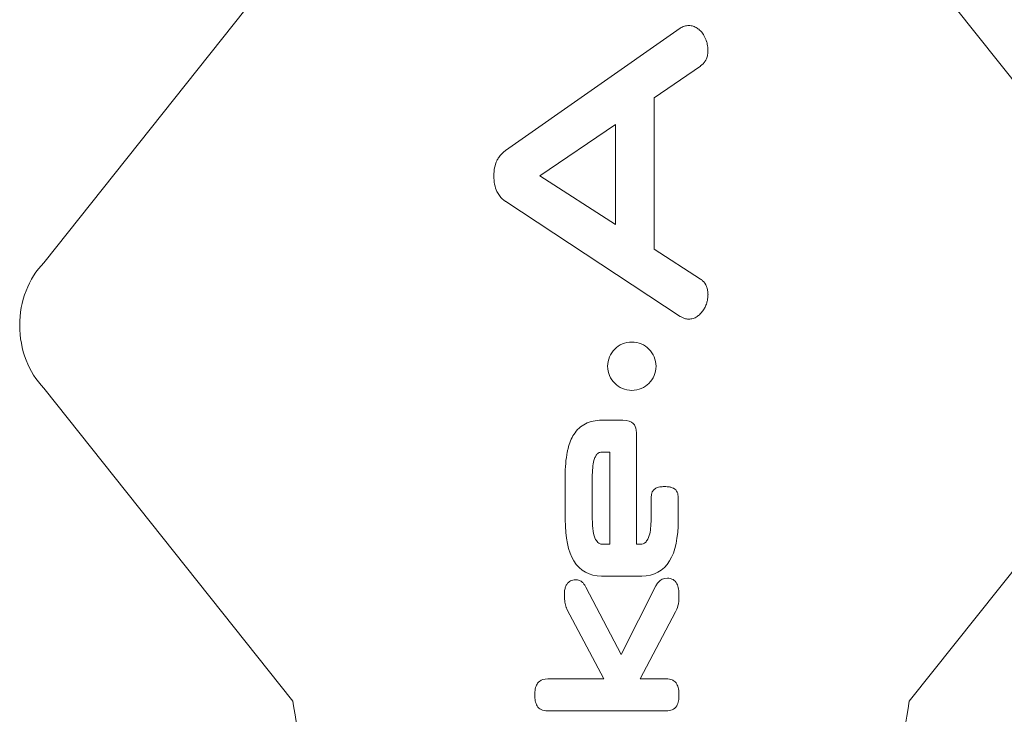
# Model space of a CAD drawing. Header units: inches. Extents: x -5.9 to 0, y -5.8 to 5.8.
# Tile 4 of 14: x -5.9 to -4.9, y -2.8 to -2.1. Entities that reach past the tile are written whole.
import ezdxf

# ---------------------------------------------------------------- set-up
doc = ezdxf.new("R2010")
doc.units = ezdxf.units.IN
doc.header["$MEASUREMENT"] = 0
doc.layers.add('VIEW_HATCHES', color=7, linetype='Continuous')

msp = doc.modelspace()

# ---------------------------------------------------------------- linework, layer by layer
at = {"layer": 'VIEW_HATCHES', "color": 4, "lineweight": 5}
for points in [[(-2.76422, -4.13013), (-2.76422, -4.13013), (-1.22809, -4.08956), (-1.22809, -4.08956), (-1.22809, -4.08956), (-1.15213, -4.08762), (-1.08094, -4.05205), (-1.0338, -3.99244), (-1.0338, -3.99244), (-0.98666, -3.93285), (-0.96852, -3.85493), (-0.98413, -3.78056), (-0.98413, -3.78056), (-0.98413, -3.78056), (-1.30104, -2.27693), (-1.30104, -2.27693), (-1.30104, -2.27693), (-1.30104, -2.27693), (-1.30104, -2.27693), (-1.30104, -2.27693), (-1.30104, -2.27693), (-1.28693, -2.24909), (-0.56432, -0.84112), (-0.17872, -0.08085), (-0.17872, -0.08085), (-0.16176, -0.04744), (-0.17075, -0.00667), (-0.20015, 0.01656), (-0.20015, 0.01656), (-0.20015, 0.01656), (-1.18048, 0.79057), (-1.18048, 0.79057), (-1.18048, 0.79057), (-1.20988, 0.8138), (-1.25163, 0.81304), (-1.28021, 0.78881), (-1.28021, 0.78881), (-2.0655, 0.12263), (-3.13219, -0.79219), (-3.15598, -0.81238), (-3.15598, -0.81238), (-3.15598, -0.81238), (-3.15598, -0.81238), (-3.15598, -0.81238), (-3.15598, -0.81238), (-3.15598, -0.81238), (-4.69211, -0.85296), (-4.69211, -0.85296), (-4.69211, -0.85296), (-4.76808, -0.85489), (-4.83926, -0.89048), (-4.88641, -0.95007), (-4.88641, -0.95007), (-4.93355, -1.00967), (-4.95169, -1.08759), (-4.93608, -1.16196), (-4.93608, -1.16196), (-4.93608, -1.16196), (-4.61916, -2.66559), (-4.61916, -2.66559), (-4.61916, -2.66559), (-4.61916, -2.66559), (-4.61916, -2.66559), (-4.61916, -2.66559), (-4.61916, -2.66559), (-4.63328, -2.69343), (-5.37938, -4.14772), (-5.74148, -4.86166), (-5.74148, -4.86166), (-5.75845, -4.89507), (-5.74945, -4.93585), (-5.72005, -4.95908), (-5.72005, -4.95908), (-5.72005, -4.95908), (-4.73972, -5.73309), (-4.73972, -5.73309), (-4.73972, -5.73309), (-4.71033, -5.75632), (-4.66857, -5.75556), (-4.63999, -5.73133), (-4.63999, -5.73133), (-3.85469, -5.06515), (-2.78802, -4.15033), (-2.76422, -4.13013), (-2.76422, -4.13013), (-2.76422, -4.13013), (-2.76422, -4.13013), (-2.76422, -4.13013)], [(-4.99931, -2.0213), (-4.99931, -2.0213), (-4.74659, -2.33852), (-4.74659, -2.33852), (-4.74659, -2.33852), (-4.73117, -2.35419), (-4.72224, -2.37742), (-4.72222, -2.40193), (-4.72222, -2.40193), (-4.7222, -2.42643), (-4.73119, -2.44977), (-4.74659, -2.46547), (-4.74659, -2.46547), (-4.74659, -2.46547), (-4.9993, -2.78267), (-4.9993, -2.78267), (-4.9993, -2.78267), (-4.9993, -2.78267), (-4.9993, -2.78267), (-4.9993, -2.78267), (-4.9993, -2.78267), (-5.00093, -2.79253), (-5.08156, -3.29324), (-5.12604, -3.56269), (-5.12604, -3.56269), (-5.12799, -3.57454), (-5.13652, -3.58306), (-5.14642, -3.58306), (-5.14642, -3.58306), (-5.14642, -3.58306), (-5.47622, -3.58305), (-5.47622, -3.58305), (-5.47622, -3.58305), (-5.48611, -3.58306), (-5.49464, -3.57452), (-5.4966, -3.56268), (-5.4966, -3.56268), (-5.55034, -3.23717), (-5.62171, -2.79251), (-5.62334, -2.78265), (-5.62334, -2.78265), (-5.62334, -2.78265), (-5.62334, -2.78265), (-5.62334, -2.78265), (-5.62334, -2.78265), (-5.62334, -2.78265), (-5.87541, -2.46543), (-5.87541, -2.46543), (-5.87541, -2.46543), (-5.89083, -2.44976), (-5.89976, -2.42653), (-5.89978, -2.40202), (-5.89978, -2.40202), (-5.8998, -2.37752), (-5.89081, -2.35418), (-5.87541, -2.33848), (-5.87541, -2.33848), (-5.87541, -2.33848), (-5.62334, -2.02128), (-5.62334, -2.02128), (-5.62334, -2.02128), (-5.62334, -2.02128), (-5.62334, -2.02128), (-5.62334, -2.02128), (-5.62334, -2.02128), (-5.62171, -2.01141), (-5.53838, -1.49429), (-5.49661, -1.24126), (-5.49661, -1.24126), (-5.49465, -1.22941), (-5.48612, -1.22089), (-5.47622, -1.22088), (-5.47622, -1.22088), (-5.47622, -1.22088), (-5.14643, -1.22089), (-5.14643, -1.22089), (-5.14643, -1.22089), (-5.13654, -1.22089), (-5.128, -1.22943), (-5.12605, -1.24127), (-5.12605, -1.24127), (-5.07231, -1.56678), (-5.00094, -2.01143), (-4.99931, -2.0213), (-4.99931, -2.0213), (-4.99931, -2.0213), (-4.99931, -2.0213), (-4.99931, -2.0213)]]:
    msp.add_open_spline(points, degree=3, knots=[0, 0, 0, 0, 0.045455, 0.045455, 0.045455, 0.045455, 0.090909, 0.090909, 0.090909, 0.090909, 0.136364, 0.136364, 0.136364, 0.136364, 0.181818, 0.181818, 0.181818, 0.181818, 0.227273, 0.227273, 0.227273, 0.227273, 0.272727, 0.272727, 0.272727, 0.272727, 0.318182, 0.318182, 0.318182, 0.318182, 0.363636, 0.363636, 0.363636, 0.363636, 0.409091, 0.409091, 0.409091, 0.409091, 0.454545, 0.454545, 0.454545, 0.454545, 0.5, 0.5, 0.5, 0.5, 0.545455, 0.545455, 0.545455, 0.545455, 0.590909, 0.590909, 0.590909, 0.590909, 0.636364, 0.636364, 0.636364, 0.636364, 0.681818, 0.681818, 0.681818, 0.681818, 0.727273, 0.727273, 0.727273, 0.727273, 0.772727, 0.772727, 0.772727, 0.772727, 0.818182, 0.818182, 0.818182, 0.818182, 0.863636, 0.863636, 0.863636, 0.863636, 0.909091, 0.909091, 0.909091, 0.909091, 0.954545, 0.954545, 0.954545, 0.954545, 1, 1, 1, 1], dxfattribs=at)
at = {"layer": 'VIEW_HATCHES', "color": 2, "lineweight": 5}
for points, knots in [([(-5.41978, -2.25047), (-5.41978, -2.2475), (-5.41954, -2.24474), (-5.41906, -2.2422), (-5.41906, -2.2422), (-5.41856, -2.23957), (-5.4178, -2.23722), (-5.41679, -2.23514), (-5.41679, -2.23514), (-5.41679, -2.23514), (-5.41678, -2.23513), (-5.41678, -2.23513), (-5.41678, -2.23513), (-5.41678, -2.23513), (-5.41679, -2.23513), (-5.41679, -2.23513), (-5.41679, -2.23513), (-5.41654, -2.23461), (-5.41623, -2.23404), (-5.41587, -2.23343), (-5.41587, -2.23343), (-5.41549, -2.23276), (-5.41516, -2.23221), (-5.41488, -2.2318), (-5.41488, -2.2318), (-5.41306, -2.2291), (-5.41078, -2.22678), (-5.40803, -2.22484), (-5.40803, -2.22484), (-5.40803, -2.22484), (-5.40801, -2.22484), (-5.40801, -2.22484), (-5.40801, -2.22484), (-5.40801, -2.22484), (-5.23136, -2.101), (-5.23136, -2.101), (-5.23136, -2.101), (-5.23136, -2.101), (-5.23121, -2.10088), (-5.23121, -2.10088), (-5.23121, -2.10088), (-5.22988, -2.10003), (-5.22846, -2.09938), (-5.22697, -2.09893), (-5.22697, -2.09893), (-5.22544, -2.09846), (-5.22392, -2.09822), (-5.2224, -2.09822), (-5.2224, -2.09822), (-5.22096, -2.09822), (-5.21953, -2.09845), (-5.2181, -2.09889), (-5.2181, -2.09889), (-5.21673, -2.09931), (-5.2154, -2.09994), (-5.21413, -2.10077), (-5.21413, -2.10077), (-5.21293, -2.10155), (-5.21182, -2.10244), (-5.21081, -2.10346), (-5.21081, -2.10346), (-5.21081, -2.10346), (-5.2108, -2.10345), (-5.2108, -2.10345), (-5.2108, -2.10345), (-5.20981, -2.10443), (-5.2089, -2.10556), (-5.20806, -2.10681), (-5.20806, -2.10681), (-5.20806, -2.10681), (-5.208, -2.10691), (-5.208, -2.10691), (-5.208, -2.10691), (-5.208, -2.10691), (-5.20799, -2.10693), (-5.20799, -2.10693), (-5.20799, -2.10693), (-5.20799, -2.10693), (-5.20799, -2.10693), (-5.20799, -2.10693), (-5.20799, -2.10693), (-5.20777, -2.10726), (-5.20757, -2.10757), (-5.20742, -2.10783), (-5.20742, -2.10783), (-5.2073, -2.10802), (-5.20711, -2.10836), (-5.20683, -2.10885), (-5.20683, -2.10885), (-5.20683, -2.10885), (-5.20683, -2.10885), (-5.20683, -2.10885), (-5.20683, -2.10885), (-5.20586, -2.11061), (-5.20506, -2.11253), (-5.20443, -2.11459), (-5.20443, -2.11459), (-5.20443, -2.11459), (-5.20441, -2.11462), (-5.20441, -2.11462), (-5.20441, -2.11462), (-5.2043, -2.11498), (-5.20419, -2.11539), (-5.20407, -2.11581), (-5.20407, -2.11581), (-5.20407, -2.11581), (-5.20407, -2.11581), (-5.20407, -2.11581), (-5.20407, -2.11581), (-5.20394, -2.1163), (-5.20384, -2.11671), (-5.20377, -2.11703), (-5.20377, -2.11703), (-5.20377, -2.11703), (-5.20378, -2.11704), (-5.20378, -2.11704), (-5.20378, -2.11704), (-5.20332, -2.11914), (-5.20309, -2.1212), (-5.20309, -2.12322), (-5.20309, -2.12322), (-5.20309, -2.12322), (-5.2031, -2.12322), (-5.2031, -2.12322), (-5.2031, -2.12322), (-5.2031, -2.1248), (-5.20323, -2.1263), (-5.20349, -2.12773), (-5.20349, -2.12773), (-5.20375, -2.1292), (-5.20415, -2.13059), (-5.20469, -2.1319), (-5.20469, -2.1319), (-5.20469, -2.1319), (-5.20468, -2.1319), (-5.20468, -2.1319), (-5.20468, -2.1319), (-5.20468, -2.1319), (-5.20469, -2.13191), (-5.20469, -2.13191), (-5.20469, -2.13191), (-5.20469, -2.13191), (-5.20469, -2.13192), (-5.20469, -2.13192), (-5.20469, -2.13192), (-5.20469, -2.13192), (-5.2047, -2.13193), (-5.2047, -2.13193), (-5.2047, -2.13193), (-5.2047, -2.13193), (-5.2047, -2.13193), (-5.2047, -2.13193), (-5.2047, -2.13193), (-5.20488, -2.13236), (-5.20506, -2.13276), (-5.20525, -2.13312), (-5.20525, -2.13312), (-5.20525, -2.13312), (-5.20525, -2.13313), (-5.20525, -2.13313), (-5.20525, -2.13313), (-5.20545, -2.13354), (-5.20567, -2.13391), (-5.20588, -2.13426), (-5.20588, -2.13426), (-5.20704, -2.13611), (-5.20859, -2.13775), (-5.21053, -2.13916), (-5.21053, -2.13916), (-5.21053, -2.13916), (-5.21063, -2.13922), (-5.21063, -2.13922), (-5.21063, -2.13922), (-5.21063, -2.13922), (-5.25761, -2.17146), (-5.25761, -2.17146), (-5.25761, -2.17146), (-5.25761, -2.17146), (-5.2576, -2.32483), (-5.2576, -2.32483), (-5.2576, -2.32483), (-5.2576, -2.32483), (-5.21071, -2.35509), (-5.21071, -2.35509), (-5.21071, -2.35509), (-5.21071, -2.35509), (-5.21072, -2.35509), (-5.21072, -2.35509), (-5.21072, -2.35509), (-5.21072, -2.35509), (-5.21072, -2.35509), (-5.21072, -2.35509), (-5.21072, -2.35509), (-5.21025, -2.35539), (-5.20988, -2.35565), (-5.2096, -2.35586), (-5.2096, -2.35586), (-5.20923, -2.35614), (-5.20888, -2.35643), (-5.20855, -2.35672), (-5.20855, -2.35672), (-5.2068, -2.3583), (-5.2055, -2.36018), (-5.20465, -2.36237), (-5.20465, -2.36237), (-5.20413, -2.36369), (-5.20374, -2.36508), (-5.20347, -2.36653), (-5.20347, -2.36653), (-5.2032, -2.36799), (-5.20307, -2.36944), (-5.20307, -2.37088), (-5.20307, -2.37088), (-5.20307, -2.37088), (-5.20307, -2.37091), (-5.20307, -2.37091), (-5.20307, -2.37091), (-5.20307, -2.37091), (-5.20308, -2.37091), (-5.20308, -2.37091), (-5.20308, -2.37091), (-5.20309, -2.37228), (-5.2032, -2.37365), (-5.20342, -2.37504), (-5.20342, -2.37504), (-5.20344, -2.37517), (-5.20348, -2.37541), (-5.20354, -2.3757), (-5.20354, -2.3757), (-5.20354, -2.3757), (-5.20354, -2.37572), (-5.20354, -2.37572), (-5.20354, -2.37572), (-5.20375, -2.37688), (-5.20404, -2.37806), (-5.2044, -2.37922), (-5.2044, -2.37922), (-5.20484, -2.38065), (-5.20539, -2.38202), (-5.20604, -2.38336), (-5.20604, -2.38336), (-5.20669, -2.3847), (-5.20744, -2.38595), (-5.20827, -2.38711), (-5.20827, -2.38711), (-5.20911, -2.3883), (-5.21002, -2.38938), (-5.21099, -2.39035), (-5.21099, -2.39035), (-5.21099, -2.39035), (-5.211, -2.39036), (-5.211, -2.39036), (-5.211, -2.39036), (-5.212, -2.39135), (-5.21305, -2.39223), (-5.21416, -2.39299), (-5.21416, -2.39299), (-5.21543, -2.39386), (-5.21678, -2.39452), (-5.2182, -2.39494), (-5.2182, -2.39494), (-5.2182, -2.39494), (-5.2182, -2.39493), (-5.2182, -2.39493), (-5.2182, -2.39493), (-5.21966, -2.39537), (-5.22115, -2.39559), (-5.22266, -2.39559), (-5.22266, -2.39559), (-5.22266, -2.39559), (-5.22268, -2.39559), (-5.22268, -2.39559), (-5.22268, -2.39559), (-5.22268, -2.39559), (-5.22268, -2.39557), (-5.22268, -2.39557), (-5.22268, -2.39557), (-5.22406, -2.39557), (-5.22548, -2.39533), (-5.22693, -2.39487), (-5.22693, -2.39487), (-5.22747, -2.3947), (-5.22794, -2.39453), (-5.22833, -2.39437), (-5.22833, -2.39437), (-5.22833, -2.39437), (-5.22833, -2.39437), (-5.22833, -2.39437), (-5.22833, -2.39437), (-5.22924, -2.39399), (-5.23015, -2.39354), (-5.23104, -2.39302), (-5.23104, -2.39302), (-5.23104, -2.39302), (-5.23124, -2.39289), (-5.23124, -2.39289), (-5.23124, -2.39289), (-5.23124, -2.39289), (-5.40785, -2.27649), (-5.40785, -2.27649), (-5.40785, -2.27649), (-5.40785, -2.27649), (-5.40787, -2.27648), (-5.40787, -2.27648), (-5.40787, -2.27648), (-5.40787, -2.27648), (-5.4079, -2.27646), (-5.4079, -2.27646), (-5.4079, -2.27646), (-5.40846, -2.2761), (-5.40899, -2.27573), (-5.40947, -2.27536), (-5.40947, -2.27536), (-5.41, -2.27496), (-5.4105, -2.27454), (-5.41096, -2.27414), (-5.41096, -2.27414), (-5.41338, -2.27196), (-5.41533, -2.26931), (-5.41681, -2.2662), (-5.41681, -2.2662), (-5.41781, -2.26408), (-5.41856, -2.26167), (-5.41906, -2.25898), (-5.41906, -2.25898), (-5.41954, -2.25636), (-5.41978, -2.25352), (-5.41978, -2.25047)], [0, 0, 0, 0, 0.012195, 0.012195, 0.012195, 0.012195, 0.02439, 0.02439, 0.02439, 0.02439, 0.036585, 0.036585, 0.036585, 0.036585, 0.04878, 0.04878, 0.04878, 0.04878, 0.060976, 0.060976, 0.060976, 0.060976, 0.073171, 0.073171, 0.073171, 0.073171, 0.085366, 0.085366, 0.085366, 0.085366, 0.097561, 0.097561, 0.097561, 0.097561, 0.109756, 0.109756, 0.109756, 0.109756, 0.121951, 0.121951, 0.121951, 0.121951, 0.134146, 0.134146, 0.134146, 0.134146, 0.146341, 0.146341, 0.146341, 0.146341, 0.158537, 0.158537, 0.158537, 0.158537, 0.170732, 0.170732, 0.170732, 0.170732, 0.182927, 0.182927, 0.182927, 0.182927, 0.195122, 0.195122, 0.195122, 0.195122, 0.207317, 0.207317, 0.207317, 0.207317, 0.219512, 0.219512, 0.219512, 0.219512, 0.231707, 0.231707, 0.231707, 0.231707, 0.243902, 0.243902, 0.243902, 0.243902, 0.256098, 0.256098, 0.256098, 0.256098, 0.268293, 0.268293, 0.268293, 0.268293, 0.280488, 0.280488, 0.280488, 0.280488, 0.292683, 0.292683, 0.292683, 0.292683, 0.304878, 0.304878, 0.304878, 0.304878, 0.317073, 0.317073, 0.317073, 0.317073, 0.329268, 0.329268, 0.329268, 0.329268, 0.341463, 0.341463, 0.341463, 0.341463, 0.353659, 0.353659, 0.353659, 0.353659, 0.365854, 0.365854, 0.365854, 0.365854, 0.378049, 0.378049, 0.378049, 0.378049, 0.390244, 0.390244, 0.390244, 0.390244, 0.402439, 0.402439, 0.402439, 0.402439, 0.414634, 0.414634, 0.414634, 0.414634, 0.426829, 0.426829, 0.426829, 0.426829, 0.439024, 0.439024, 0.439024, 0.439024, 0.45122, 0.45122, 0.45122, 0.45122, 0.463415, 0.463415, 0.463415, 0.463415, 0.47561, 0.47561, 0.47561, 0.47561, 0.487805, 0.487805, 0.487805, 0.487805, 0.5, 0.5, 0.5, 0.5, 0.512195, 0.512195, 0.512195, 0.512195, 0.52439, 0.52439, 0.52439, 0.52439, 0.536585, 0.536585, 0.536585, 0.536585, 0.54878, 0.54878, 0.54878, 0.54878, 0.560976, 0.560976, 0.560976, 0.560976, 0.573171, 0.573171, 0.573171, 0.573171, 0.585366, 0.585366, 0.585366, 0.585366, 0.597561, 0.597561, 0.597561, 0.597561, 0.609756, 0.609756, 0.609756, 0.609756, 0.621951, 0.621951, 0.621951, 0.621951, 0.634146, 0.634146, 0.634146, 0.634146, 0.646341, 0.646341, 0.646341, 0.646341, 0.658537, 0.658537, 0.658537, 0.658537, 0.670732, 0.670732, 0.670732, 0.670732, 0.682927, 0.682927, 0.682927, 0.682927, 0.695122, 0.695122, 0.695122, 0.695122, 0.707317, 0.707317, 0.707317, 0.707317, 0.719512, 0.719512, 0.719512, 0.719512, 0.731707, 0.731707, 0.731707, 0.731707, 0.743902, 0.743902, 0.743902, 0.743902, 0.756098, 0.756098, 0.756098, 0.756098, 0.768293, 0.768293, 0.768293, 0.768293, 0.780488, 0.780488, 0.780488, 0.780488, 0.792683, 0.792683, 0.792683, 0.792683, 0.804878, 0.804878, 0.804878, 0.804878, 0.817073, 0.817073, 0.817073, 0.817073, 0.829268, 0.829268, 0.829268, 0.829268, 0.841463, 0.841463, 0.841463, 0.841463, 0.853659, 0.853659, 0.853659, 0.853659, 0.865854, 0.865854, 0.865854, 0.865854, 0.878049, 0.878049, 0.878049, 0.878049, 0.890244, 0.890244, 0.890244, 0.890244, 0.902439, 0.902439, 0.902439, 0.902439, 0.914634, 0.914634, 0.914634, 0.914634, 0.926829, 0.926829, 0.926829, 0.926829, 0.939024, 0.939024, 0.939024, 0.939024, 0.95122, 0.95122, 0.95122, 0.95122, 0.963415, 0.963415, 0.963415, 0.963415, 0.97561, 0.97561, 0.97561, 0.97561, 0.987805, 0.987805, 0.987805, 0.987805, 1, 1, 1, 1]), ([(-5.2968, -2.29974), (-5.2968, -2.29974), (-5.29681, -2.1983), (-5.29681, -2.1983), (-5.29681, -2.1983), (-5.29681, -2.1983), (-5.37319, -2.25037), (-5.37319, -2.25037), (-5.37319, -2.25037), (-5.37319, -2.25037), (-5.2968, -2.29974), (-5.2968, -2.29974)], [0, 0, 0, 0, 0.333333, 0.333333, 0.333333, 0.333333, 0.666667, 0.666667, 0.666667, 0.666667, 1, 1, 1, 1]), ([(-5.30466, -2.44331), (-5.30466, -2.44331), (-5.30466, -2.44331), (-5.30466, -2.44331), (-5.30466, -2.44331), (-5.30466, -2.44331), (-5.30464, -2.44331), (-5.30464, -2.44331), (-5.30464, -2.44331), (-5.30464, -2.43654), (-5.30191, -2.43041), (-5.29748, -2.42599), (-5.29748, -2.42599), (-5.29748, -2.42599), (-5.29747, -2.42599), (-5.29747, -2.42599), (-5.29747, -2.42599), (-5.29305, -2.42157), (-5.28694, -2.41884), (-5.28019, -2.41883), (-5.28019, -2.41883), (-5.28019, -2.41883), (-5.28019, -2.41882), (-5.28019, -2.41882), (-5.28019, -2.41882), (-5.28019, -2.41882), (-5.28017, -2.41882), (-5.28017, -2.41882), (-5.28017, -2.41882), (-5.28017, -2.41882), (-5.28017, -2.41882), (-5.28017, -2.41882), (-5.28017, -2.41882), (-5.28017, -2.41882), (-5.28017, -2.41883), (-5.28017, -2.41883), (-5.28017, -2.41883), (-5.27341, -2.41884), (-5.26729, -2.42157), (-5.26286, -2.426), (-5.26286, -2.426), (-5.26286, -2.426), (-5.26285, -2.426), (-5.26285, -2.426), (-5.26285, -2.426), (-5.25843, -2.43041), (-5.2557, -2.43653), (-5.25569, -2.4433), (-5.25569, -2.4433), (-5.25569, -2.4433), (-5.25568, -2.4433), (-5.25568, -2.4433), (-5.25568, -2.4433), (-5.25568, -2.4433), (-5.25568, -2.44331), (-5.25568, -2.44331), (-5.25568, -2.44331), (-5.25568, -2.44331), (-5.25568, -2.44331), (-5.25568, -2.44331), (-5.25568, -2.44331), (-5.25568, -2.44331), (-5.25569, -2.44331), (-5.25569, -2.44331), (-5.25569, -2.44331), (-5.2557, -2.45007), (-5.25844, -2.4562), (-5.26287, -2.46063), (-5.26287, -2.46063), (-5.26729, -2.46504), (-5.2734, -2.46778), (-5.28016, -2.46778), (-5.28016, -2.46778), (-5.28016, -2.46778), (-5.28016, -2.4678), (-5.28016, -2.4678), (-5.28016, -2.4678), (-5.28016, -2.4678), (-5.28017, -2.4678), (-5.28017, -2.4678), (-5.28017, -2.4678), (-5.28017, -2.4678), (-5.28017, -2.4678), (-5.28017, -2.4678), (-5.28017, -2.4678), (-5.28017, -2.4678), (-5.28017, -2.46778), (-5.28017, -2.46778), (-5.28017, -2.46778), (-5.28693, -2.46778), (-5.29306, -2.46504), (-5.29748, -2.46061), (-5.29748, -2.46061), (-5.3019, -2.45619), (-5.30464, -2.45008), (-5.30464, -2.44333), (-5.30464, -2.44333), (-5.30464, -2.44333), (-5.30466, -2.44333), (-5.30466, -2.44333), (-5.30466, -2.44333), (-5.30466, -2.44333), (-5.30466, -2.44331), (-5.30466, -2.44331)], [0, 0, 0, 0, 0.038462, 0.038462, 0.038462, 0.038462, 0.076923, 0.076923, 0.076923, 0.076923, 0.115385, 0.115385, 0.115385, 0.115385, 0.153846, 0.153846, 0.153846, 0.153846, 0.192308, 0.192308, 0.192308, 0.192308, 0.230769, 0.230769, 0.230769, 0.230769, 0.269231, 0.269231, 0.269231, 0.269231, 0.307692, 0.307692, 0.307692, 0.307692, 0.346154, 0.346154, 0.346154, 0.346154, 0.384615, 0.384615, 0.384615, 0.384615, 0.423077, 0.423077, 0.423077, 0.423077, 0.461538, 0.461538, 0.461538, 0.461538, 0.5, 0.5, 0.5, 0.5, 0.538462, 0.538462, 0.538462, 0.538462, 0.576923, 0.576923, 0.576923, 0.576923, 0.615385, 0.615385, 0.615385, 0.615385, 0.653846, 0.653846, 0.653846, 0.653846, 0.692308, 0.692308, 0.692308, 0.692308, 0.730769, 0.730769, 0.730769, 0.730769, 0.769231, 0.769231, 0.769231, 0.769231, 0.807692, 0.807692, 0.807692, 0.807692, 0.846154, 0.846154, 0.846154, 0.846154, 0.884615, 0.884615, 0.884615, 0.884615, 0.923077, 0.923077, 0.923077, 0.923077, 0.961538, 0.961538, 0.961538, 0.961538, 1, 1, 1, 1]), ([(-5.27538, -2.62356), (-5.27538, -2.62356), (-5.27008, -2.62356), (-5.27008, -2.62356), (-5.27008, -2.62356), (-5.27008, -2.62356), (-5.27007, -2.62356), (-5.27007, -2.62356), (-5.27007, -2.62356), (-5.27007, -2.62356), (-5.27007, -2.62357), (-5.27007, -2.62357), (-5.27007, -2.62357), (-5.26914, -2.62357), (-5.26824, -2.62325), (-5.26739, -2.62262), (-5.26739, -2.62262), (-5.26705, -2.62237), (-5.2667, -2.62206), (-5.26635, -2.6217), (-5.26635, -2.6217), (-5.26559, -2.62091), (-5.26485, -2.61987), (-5.26413, -2.6186), (-5.26413, -2.6186), (-5.26413, -2.6186), (-5.26413, -2.61859), (-5.26413, -2.61859), (-5.26413, -2.61859), (-5.26413, -2.61859), (-5.26413, -2.61858), (-5.26413, -2.61858), (-5.26413, -2.61858), (-5.26413, -2.61858), (-5.26413, -2.61858), (-5.26413, -2.61858), (-5.26413, -2.61858), (-5.26413, -2.61858), (-5.26411, -2.61856), (-5.26411, -2.61856), (-5.26411, -2.61856), (-5.26411, -2.61856), (-5.26411, -2.61856), (-5.26411, -2.61856), (-5.26411, -2.61856), (-5.26382, -2.61804), (-5.26355, -2.61748), (-5.2633, -2.61688), (-5.2633, -2.61688), (-5.26301, -2.61617), (-5.26275, -2.61546), (-5.26254, -2.61477), (-5.26254, -2.61477), (-5.26129, -2.61064), (-5.26066, -2.60498), (-5.26066, -2.59782), (-5.26066, -2.59782), (-5.26066, -2.59782), (-5.26065, -2.59782), (-5.26065, -2.59782), (-5.26065, -2.59782), (-5.26065, -2.59782), (-5.26065, -2.57626), (-5.26065, -2.57626), (-5.26065, -2.57626), (-5.26065, -2.57166), (-5.25911, -2.56856), (-5.25602, -2.56696), (-5.25602, -2.56696), (-5.25486, -2.56635), (-5.25347, -2.56591), (-5.25185, -2.56563), (-5.25185, -2.56563), (-5.25042, -2.56538), (-5.24881, -2.56526), (-5.24703, -2.56526), (-5.24703, -2.56526), (-5.24703, -2.56526), (-5.247, -2.56526), (-5.247, -2.56526), (-5.247, -2.56526), (-5.247, -2.56526), (-5.247, -2.56527), (-5.247, -2.56527), (-5.247, -2.56527), (-5.24516, -2.56527), (-5.24355, -2.56539), (-5.24218, -2.56563), (-5.24218, -2.56563), (-5.24165, -2.56572), (-5.24116, -2.56582), (-5.24073, -2.56593), (-5.24073, -2.56593), (-5.23978, -2.56617), (-5.23887, -2.56651), (-5.23802, -2.56694), (-5.23802, -2.56694), (-5.23802, -2.56694), (-5.23801, -2.56692), (-5.23801, -2.56692), (-5.23801, -2.56692), (-5.23628, -2.56779), (-5.23501, -2.56915), (-5.23419, -2.57101), (-5.23419, -2.57101), (-5.23355, -2.57246), (-5.23323, -2.57421), (-5.23323, -2.57626), (-5.23323, -2.57626), (-5.23323, -2.57626), (-5.23321, -2.57626), (-5.23321, -2.57626), (-5.23321, -2.57626), (-5.23321, -2.57626), (-5.23321, -2.59857), (-5.23321, -2.59857), (-5.23321, -2.59857), (-5.23321, -2.59857), (-5.23322, -2.59857), (-5.23322, -2.59857), (-5.23322, -2.59857), (-5.23322, -2.61707), (-5.23615, -2.63107), (-5.24199, -2.64059), (-5.24199, -2.64059), (-5.24826, -2.65078), (-5.25762, -2.65588), (-5.27008, -2.65588), (-5.27008, -2.65588), (-5.27008, -2.65588), (-5.31076, -2.65588), (-5.31076, -2.65588), (-5.31076, -2.65588), (-5.31076, -2.65588), (-5.31077, -2.65588), (-5.31077, -2.65588), (-5.31077, -2.65588), (-5.31077, -2.65588), (-5.31077, -2.65587), (-5.31077, -2.65587), (-5.31077, -2.65587), (-5.32322, -2.65587), (-5.33259, -2.65077), (-5.33885, -2.64059), (-5.33885, -2.64059), (-5.34469, -2.63109), (-5.34762, -2.61709), (-5.34762, -2.59861), (-5.34762, -2.59861), (-5.34762, -2.59861), (-5.34764, -2.59861), (-5.34764, -2.59861), (-5.34764, -2.59861), (-5.34764, -2.59861), (-5.34764, -2.59858), (-5.34764, -2.59858), (-5.34764, -2.59858), (-5.34764, -2.59858), (-5.34762, -2.59858), (-5.34762, -2.59858), (-5.34762, -2.59858), (-5.34762, -2.59858), (-5.34763, -2.55528), (-5.34763, -2.55528), (-5.34763, -2.55528), (-5.34763, -2.55528), (-5.34764, -2.55528), (-5.34764, -2.55528), (-5.34764, -2.55528), (-5.34764, -2.55528), (-5.34764, -2.55524), (-5.34764, -2.55524), (-5.34764, -2.55524), (-5.34764, -2.55524), (-5.34763, -2.55524), (-5.34763, -2.55524), (-5.34763, -2.55524), (-5.34763, -2.54556), (-5.34693, -2.53723), (-5.34554, -2.53024), (-5.34554, -2.53024), (-5.34533, -2.52915), (-5.34507, -2.52802), (-5.34478, -2.52685), (-5.34478, -2.52685), (-5.34337, -2.52109), (-5.3414, -2.51627), (-5.33889, -2.51238), (-5.33889, -2.51238), (-5.33889, -2.51238), (-5.33887, -2.51233), (-5.33887, -2.51233), (-5.33887, -2.51233), (-5.33887, -2.51233), (-5.33886, -2.51232), (-5.33886, -2.51232), (-5.33886, -2.51232), (-5.33886, -2.51232), (-5.33885, -2.51233), (-5.33885, -2.51233), (-5.33885, -2.51233), (-5.33731, -2.50996), (-5.33558, -2.50789), (-5.33364, -2.50611), (-5.33364, -2.50611), (-5.33167, -2.50429), (-5.32947, -2.50277), (-5.32707, -2.50155), (-5.32707, -2.50155), (-5.32237, -2.49916), (-5.31693, -2.49797), (-5.31077, -2.49796), (-5.31077, -2.49796), (-5.31077, -2.49796), (-5.31077, -2.49798), (-5.31077, -2.49798), (-5.31077, -2.49798), (-5.31077, -2.49798), (-5.28921, -2.49798), (-5.28921, -2.49798), (-5.28921, -2.49798), (-5.28921, -2.49798), (-5.28921, -2.49796), (-5.28921, -2.49796), (-5.28921, -2.49796), (-5.28443, -2.49796), (-5.28093, -2.49907), (-5.27871, -2.50128), (-5.27871, -2.50128), (-5.27871, -2.50128), (-5.2787, -2.50128), (-5.2787, -2.50128), (-5.2787, -2.50128), (-5.2787, -2.50128), (-5.27869, -2.50128), (-5.27869, -2.50128), (-5.27869, -2.50128), (-5.27869, -2.50128), (-5.27869, -2.5013), (-5.27869, -2.5013), (-5.27869, -2.5013), (-5.27827, -2.50173), (-5.27789, -2.5022), (-5.27757, -2.5027), (-5.27757, -2.5027), (-5.27757, -2.5027), (-5.27759, -2.5027), (-5.27759, -2.5027), (-5.27759, -2.5027), (-5.27728, -2.50319), (-5.27702, -2.50368), (-5.27681, -2.50419), (-5.27681, -2.50419), (-5.27681, -2.50419), (-5.27681, -2.5042), (-5.27681, -2.5042), (-5.27681, -2.5042), (-5.27586, -2.50643), (-5.27539, -2.50952), (-5.27539, -2.51347), (-5.27539, -2.51347), (-5.27539, -2.51347), (-5.27538, -2.62356), (-5.27538, -2.62356)], [0, 0, 0, 0, 0.015152, 0.015152, 0.015152, 0.015152, 0.030303, 0.030303, 0.030303, 0.030303, 0.045455, 0.045455, 0.045455, 0.045455, 0.060606, 0.060606, 0.060606, 0.060606, 0.075758, 0.075758, 0.075758, 0.075758, 0.090909, 0.090909, 0.090909, 0.090909, 0.106061, 0.106061, 0.106061, 0.106061, 0.121212, 0.121212, 0.121212, 0.121212, 0.136364, 0.136364, 0.136364, 0.136364, 0.151515, 0.151515, 0.151515, 0.151515, 0.166667, 0.166667, 0.166667, 0.166667, 0.181818, 0.181818, 0.181818, 0.181818, 0.19697, 0.19697, 0.19697, 0.19697, 0.212121, 0.212121, 0.212121, 0.212121, 0.227273, 0.227273, 0.227273, 0.227273, 0.242424, 0.242424, 0.242424, 0.242424, 0.257576, 0.257576, 0.257576, 0.257576, 0.272727, 0.272727, 0.272727, 0.272727, 0.287879, 0.287879, 0.287879, 0.287879, 0.30303, 0.30303, 0.30303, 0.30303, 0.318182, 0.318182, 0.318182, 0.318182, 0.333333, 0.333333, 0.333333, 0.333333, 0.348485, 0.348485, 0.348485, 0.348485, 0.363636, 0.363636, 0.363636, 0.363636, 0.378788, 0.378788, 0.378788, 0.378788, 0.393939, 0.393939, 0.393939, 0.393939, 0.409091, 0.409091, 0.409091, 0.409091, 0.424242, 0.424242, 0.424242, 0.424242, 0.439394, 0.439394, 0.439394, 0.439394, 0.454545, 0.454545, 0.454545, 0.454545, 0.469697, 0.469697, 0.469697, 0.469697, 0.484848, 0.484848, 0.484848, 0.484848, 0.5, 0.5, 0.5, 0.5, 0.515152, 0.515152, 0.515152, 0.515152, 0.530303, 0.530303, 0.530303, 0.530303, 0.545455, 0.545455, 0.545455, 0.545455, 0.560606, 0.560606, 0.560606, 0.560606, 0.575758, 0.575758, 0.575758, 0.575758, 0.590909, 0.590909, 0.590909, 0.590909, 0.606061, 0.606061, 0.606061, 0.606061, 0.621212, 0.621212, 0.621212, 0.621212, 0.636364, 0.636364, 0.636364, 0.636364, 0.651515, 0.651515, 0.651515, 0.651515, 0.666667, 0.666667, 0.666667, 0.666667, 0.681818, 0.681818, 0.681818, 0.681818, 0.69697, 0.69697, 0.69697, 0.69697, 0.712121, 0.712121, 0.712121, 0.712121, 0.727273, 0.727273, 0.727273, 0.727273, 0.742424, 0.742424, 0.742424, 0.742424, 0.757576, 0.757576, 0.757576, 0.757576, 0.772727, 0.772727, 0.772727, 0.772727, 0.787879, 0.787879, 0.787879, 0.787879, 0.80303, 0.80303, 0.80303, 0.80303, 0.818182, 0.818182, 0.818182, 0.818182, 0.833333, 0.833333, 0.833333, 0.833333, 0.848485, 0.848485, 0.848485, 0.848485, 0.863636, 0.863636, 0.863636, 0.863636, 0.878788, 0.878788, 0.878788, 0.878788, 0.893939, 0.893939, 0.893939, 0.893939, 0.909091, 0.909091, 0.909091, 0.909091, 0.924242, 0.924242, 0.924242, 0.924242, 0.939394, 0.939394, 0.939394, 0.939394, 0.954545, 0.954545, 0.954545, 0.954545, 0.969697, 0.969697, 0.969697, 0.969697, 0.984848, 0.984848, 0.984848, 0.984848, 1, 1, 1, 1]), ([(-5.30244, -2.62356), (-5.30244, -2.62356), (-5.30245, -2.53029), (-5.30245, -2.53029), (-5.30245, -2.53029), (-5.30245, -2.53029), (-5.31077, -2.53029), (-5.31077, -2.53029), (-5.31077, -2.53029), (-5.31077, -2.53029), (-5.31078, -2.53029), (-5.31078, -2.53029), (-5.31078, -2.53029), (-5.31078, -2.53029), (-5.31078, -2.53028), (-5.31078, -2.53028), (-5.31078, -2.53028), (-5.31206, -2.53028), (-5.31319, -2.53061), (-5.31415, -2.53129), (-5.31415, -2.53129), (-5.31451, -2.53154), (-5.31484, -2.53181), (-5.31514, -2.53212), (-5.31514, -2.53212), (-5.31585, -2.53285), (-5.3165, -2.5338), (-5.31709, -2.53498), (-5.31709, -2.53498), (-5.31709, -2.53498), (-5.3171, -2.53497), (-5.3171, -2.53497), (-5.3171, -2.53497), (-5.3171, -2.53497), (-5.31711, -2.53498), (-5.31711, -2.53498), (-5.31711, -2.53498), (-5.31711, -2.53498), (-5.31711, -2.535), (-5.31711, -2.535), (-5.31711, -2.535), (-5.31735, -2.53548), (-5.31759, -2.53605), (-5.31783, -2.53669), (-5.31783, -2.53669), (-5.31807, -2.53735), (-5.3183, -2.53806), (-5.3185, -2.53882), (-5.3185, -2.53882), (-5.31963, -2.54301), (-5.32019, -2.54875), (-5.32019, -2.55603), (-5.32019, -2.55603), (-5.32019, -2.55603), (-5.32019, -2.59783), (-5.32019, -2.59783), (-5.32019, -2.59783), (-5.32019, -2.6076), (-5.31905, -2.61454), (-5.31678, -2.61865), (-5.31678, -2.61865), (-5.31578, -2.62047), (-5.31471, -2.62179), (-5.31359, -2.62261), (-5.31359, -2.62261), (-5.31272, -2.62324), (-5.31178, -2.62356), (-5.31076, -2.62356), (-5.31076, -2.62356), (-5.31076, -2.62356), (-5.30244, -2.62356), (-5.30244, -2.62356)], [0, 0, 0, 0, 0.055556, 0.055556, 0.055556, 0.055556, 0.111111, 0.111111, 0.111111, 0.111111, 0.166667, 0.166667, 0.166667, 0.166667, 0.222222, 0.222222, 0.222222, 0.222222, 0.277778, 0.277778, 0.277778, 0.277778, 0.333333, 0.333333, 0.333333, 0.333333, 0.388889, 0.388889, 0.388889, 0.388889, 0.444444, 0.444444, 0.444444, 0.444444, 0.5, 0.5, 0.5, 0.5, 0.555556, 0.555556, 0.555556, 0.555556, 0.611111, 0.611111, 0.611111, 0.611111, 0.666667, 0.666667, 0.666667, 0.666667, 0.722222, 0.722222, 0.722222, 0.722222, 0.777778, 0.777778, 0.777778, 0.777778, 0.833333, 0.833333, 0.833333, 0.833333, 0.888889, 0.888889, 0.888889, 0.888889, 0.944444, 0.944444, 0.944444, 0.944444, 1, 1, 1, 1]), ([(-5.30861, -2.76002), (-5.30861, -2.76002), (-5.3458, -2.68944), (-5.3458, -2.68944), (-5.3458, -2.68944), (-5.3458, -2.68944), (-5.3458, -2.68944), (-5.3458, -2.68944), (-5.3458, -2.68944), (-5.3458, -2.68944), (-5.34582, -2.68941), (-5.34582, -2.68941), (-5.34582, -2.68941), (-5.34582, -2.68941), (-5.34582, -2.68939), (-5.34582, -2.68939), (-5.34582, -2.68939), (-5.34602, -2.68902), (-5.34618, -2.68871), (-5.34628, -2.68848), (-5.34628, -2.68848), (-5.34638, -2.68828), (-5.34651, -2.68796), (-5.34668, -2.68755), (-5.34668, -2.68755), (-5.34732, -2.68593), (-5.34775, -2.68421), (-5.34797, -2.6824), (-5.34797, -2.6824), (-5.3481, -2.68134), (-5.3482, -2.67998), (-5.34827, -2.67829), (-5.34827, -2.67829), (-5.34834, -2.67654), (-5.34838, -2.67477), (-5.34838, -2.673), (-5.34838, -2.673), (-5.34838, -2.673), (-5.34838, -2.67297), (-5.34838, -2.67297), (-5.34838, -2.67297), (-5.34838, -2.67297), (-5.34837, -2.67297), (-5.34837, -2.67297), (-5.34837, -2.67297), (-5.34836, -2.67136), (-5.34818, -2.66984), (-5.34781, -2.66843), (-5.34781, -2.66843), (-5.34772, -2.66809), (-5.34765, -2.66785), (-5.34761, -2.66771), (-5.34761, -2.66771), (-5.34724, -2.66651), (-5.34671, -2.66537), (-5.34605, -2.6643), (-5.34605, -2.6643), (-5.34605, -2.6643), (-5.34605, -2.66428), (-5.34605, -2.66428), (-5.34605, -2.66428), (-5.34507, -2.66272), (-5.3438, -2.66153), (-5.34222, -2.66071), (-5.34222, -2.66071), (-5.34075, -2.65995), (-5.33907, -2.65957), (-5.33719, -2.65957), (-5.33719, -2.65957), (-5.33719, -2.65957), (-5.33719, -2.65955), (-5.33719, -2.65955), (-5.33719, -2.65955), (-5.33583, -2.65955), (-5.33457, -2.65976), (-5.3334, -2.66019), (-5.3334, -2.66019), (-5.3321, -2.66066), (-5.33098, -2.66137), (-5.33005, -2.6623), (-5.33005, -2.6623), (-5.32942, -2.66293), (-5.3288, -2.66369), (-5.32818, -2.66457), (-5.32818, -2.66457), (-5.32764, -2.66533), (-5.32714, -2.66618), (-5.32668, -2.66709), (-5.32668, -2.66709), (-5.32668, -2.66709), (-5.32668, -2.66709), (-5.32668, -2.66709), (-5.32668, -2.66709), (-5.32668, -2.66709), (-5.29095, -2.73514), (-5.29095, -2.73514), (-5.29095, -2.73514), (-5.29095, -2.73514), (-5.25588, -2.66583), (-5.25588, -2.66583), (-5.25588, -2.66583), (-5.25588, -2.66583), (-5.25587, -2.66583), (-5.25587, -2.66583), (-5.25587, -2.66583), (-5.25587, -2.66583), (-5.25586, -2.66578), (-5.25586, -2.66578), (-5.25586, -2.66578), (-5.25553, -2.66515), (-5.25517, -2.66454), (-5.25478, -2.66395), (-5.25478, -2.66395), (-5.25435, -2.66332), (-5.25393, -2.66276), (-5.25352, -2.6623), (-5.25352, -2.6623), (-5.25102, -2.65946), (-5.24792, -2.65804), (-5.24421, -2.65804), (-5.24421, -2.65804), (-5.23974, -2.65804), (-5.23654, -2.65991), (-5.23463, -2.66363), (-5.23463, -2.66363), (-5.23385, -2.66513), (-5.2333, -2.66691), (-5.23294, -2.66896), (-5.23294, -2.66896), (-5.23262, -2.67087), (-5.23245, -2.67302), (-5.23245, -2.67542), (-5.23245, -2.67542), (-5.23245, -2.67978), (-5.23281, -2.6833), (-5.23354, -2.68599), (-5.23354, -2.68599), (-5.23425, -2.68861), (-5.23501, -2.6906), (-5.23583, -2.69195), (-5.23583, -2.69195), (-5.23583, -2.69195), (-5.27183, -2.76003), (-5.27183, -2.76003), (-5.27183, -2.76003), (-5.27183, -2.76003), (-5.24552, -2.76003), (-5.24552, -2.76003), (-5.24552, -2.76003), (-5.24552, -2.76003), (-5.24552, -2.76001), (-5.24552, -2.76001), (-5.24552, -2.76001), (-5.24552, -2.76001), (-5.2455, -2.76001), (-5.2455, -2.76001), (-5.2455, -2.76001), (-5.2455, -2.76001), (-5.2455, -2.76003), (-5.2455, -2.76003), (-5.2455, -2.76003), (-5.24312, -2.76003), (-5.24107, -2.7604), (-5.23937, -2.76111), (-5.23937, -2.76111), (-5.23895, -2.76129), (-5.23865, -2.76143), (-5.23846, -2.76153), (-5.23846, -2.76153), (-5.23846, -2.76153), (-5.23844, -2.76154), (-5.23844, -2.76154), (-5.23844, -2.76154), (-5.23681, -2.76242), (-5.23556, -2.76364), (-5.23468, -2.76519), (-5.23468, -2.76519), (-5.2339, -2.76659), (-5.23332, -2.76827), (-5.23295, -2.77024), (-5.23295, -2.77024), (-5.23261, -2.77204), (-5.23244, -2.77405), (-5.23244, -2.77627), (-5.23244, -2.77627), (-5.23244, -2.7785), (-5.23261, -2.7805), (-5.23295, -2.78228), (-5.23295, -2.78228), (-5.23332, -2.78424), (-5.23391, -2.78592), (-5.23471, -2.7873), (-5.23471, -2.7873), (-5.23576, -2.78911), (-5.23733, -2.79045), (-5.23942, -2.7913), (-5.23942, -2.7913), (-5.24112, -2.79199), (-5.24315, -2.79234), (-5.24552, -2.79234), (-5.24552, -2.79234), (-5.24552, -2.79234), (-5.3653, -2.79235), (-5.3653, -2.79235), (-5.3653, -2.79235), (-5.37055, -2.79235), (-5.37415, -2.79067), (-5.37609, -2.78731), (-5.37609, -2.78731), (-5.3769, -2.78593), (-5.37749, -2.78426), (-5.37786, -2.78229), (-5.37786, -2.78229), (-5.3782, -2.78051), (-5.37837, -2.77851), (-5.37837, -2.77628), (-5.37837, -2.77628), (-5.37837, -2.77406), (-5.3782, -2.77205), (-5.37786, -2.77025), (-5.37786, -2.77025), (-5.37749, -2.76828), (-5.37691, -2.7666), (-5.37613, -2.7652), (-5.37613, -2.7652), (-5.37613, -2.7652), (-5.3761, -2.76515), (-5.3761, -2.76515), (-5.3761, -2.76515), (-5.3761, -2.76515), (-5.37609, -2.76515), (-5.37609, -2.76515), (-5.37609, -2.76515), (-5.37609, -2.76515), (-5.37608, -2.76515), (-5.37608, -2.76515), (-5.37608, -2.76515), (-5.37578, -2.76462), (-5.37544, -2.76414), (-5.37508, -2.76372), (-5.37508, -2.76372), (-5.37468, -2.76325), (-5.37425, -2.76284), (-5.3738, -2.76249), (-5.3738, -2.76249), (-5.37171, -2.76085), (-5.36888, -2.76002), (-5.3653, -2.76002), (-5.3653, -2.76002), (-5.3653, -2.76002), (-5.30861, -2.76002), (-5.30861, -2.76002)], [0, 0, 0, 0, 0.015873, 0.015873, 0.015873, 0.015873, 0.031746, 0.031746, 0.031746, 0.031746, 0.047619, 0.047619, 0.047619, 0.047619, 0.063492, 0.063492, 0.063492, 0.063492, 0.079365, 0.079365, 0.079365, 0.079365, 0.095238, 0.095238, 0.095238, 0.095238, 0.111111, 0.111111, 0.111111, 0.111111, 0.126984, 0.126984, 0.126984, 0.126984, 0.142857, 0.142857, 0.142857, 0.142857, 0.15873, 0.15873, 0.15873, 0.15873, 0.174603, 0.174603, 0.174603, 0.174603, 0.190476, 0.190476, 0.190476, 0.190476, 0.206349, 0.206349, 0.206349, 0.206349, 0.222222, 0.222222, 0.222222, 0.222222, 0.238095, 0.238095, 0.238095, 0.238095, 0.253968, 0.253968, 0.253968, 0.253968, 0.269841, 0.269841, 0.269841, 0.269841, 0.285714, 0.285714, 0.285714, 0.285714, 0.301587, 0.301587, 0.301587, 0.301587, 0.31746, 0.31746, 0.31746, 0.31746, 0.333333, 0.333333, 0.333333, 0.333333, 0.349206, 0.349206, 0.349206, 0.349206, 0.365079, 0.365079, 0.365079, 0.365079, 0.380952, 0.380952, 0.380952, 0.380952, 0.396825, 0.396825, 0.396825, 0.396825, 0.412698, 0.412698, 0.412698, 0.412698, 0.428571, 0.428571, 0.428571, 0.428571, 0.444444, 0.444444, 0.444444, 0.444444, 0.460317, 0.460317, 0.460317, 0.460317, 0.47619, 0.47619, 0.47619, 0.47619, 0.492063, 0.492063, 0.492063, 0.492063, 0.507937, 0.507937, 0.507937, 0.507937, 0.52381, 0.52381, 0.52381, 0.52381, 0.539683, 0.539683, 0.539683, 0.539683, 0.555556, 0.555556, 0.555556, 0.555556, 0.571429, 0.571429, 0.571429, 0.571429, 0.587302, 0.587302, 0.587302, 0.587302, 0.603175, 0.603175, 0.603175, 0.603175, 0.619048, 0.619048, 0.619048, 0.619048, 0.634921, 0.634921, 0.634921, 0.634921, 0.650794, 0.650794, 0.650794, 0.650794, 0.666667, 0.666667, 0.666667, 0.666667, 0.68254, 0.68254, 0.68254, 0.68254, 0.698413, 0.698413, 0.698413, 0.698413, 0.714286, 0.714286, 0.714286, 0.714286, 0.730159, 0.730159, 0.730159, 0.730159, 0.746032, 0.746032, 0.746032, 0.746032, 0.761905, 0.761905, 0.761905, 0.761905, 0.777778, 0.777778, 0.777778, 0.777778, 0.793651, 0.793651, 0.793651, 0.793651, 0.809524, 0.809524, 0.809524, 0.809524, 0.825397, 0.825397, 0.825397, 0.825397, 0.84127, 0.84127, 0.84127, 0.84127, 0.857143, 0.857143, 0.857143, 0.857143, 0.873016, 0.873016, 0.873016, 0.873016, 0.888889, 0.888889, 0.888889, 0.888889, 0.904762, 0.904762, 0.904762, 0.904762, 0.920635, 0.920635, 0.920635, 0.920635, 0.936508, 0.936508, 0.936508, 0.936508, 0.952381, 0.952381, 0.952381, 0.952381, 0.968254, 0.968254, 0.968254, 0.968254, 0.984127, 0.984127, 0.984127, 0.984127, 1, 1, 1, 1])]:
    msp.add_open_spline(points, degree=3, knots=knots, dxfattribs=at)

doc.saveas('drawing.dxf')
